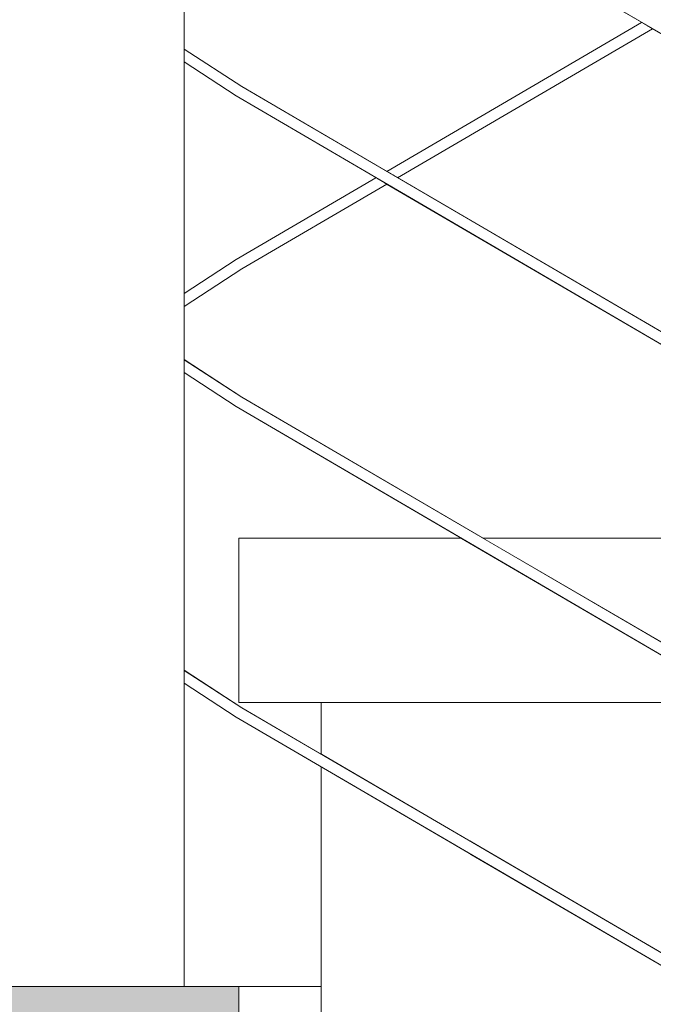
# Model space of a CAD drawing. Header units: millimetres. Extents: x -101298 to -58298, y 45839 to 66839.
# Tile 46 of 124: x -84967 to -84736, y 55463 to 55822. Entities that reach past the tile are written whole.
import ezdxf

# ---------------------------------------------------------------- set-up
doc = ezdxf.new("R2010")
doc.units = ezdxf.units.MM
doc.header["$MEASUREMENT"] = 0
doc.linetypes.add('Wipeout_Contour', pattern=[1000, 0, -1000])
doc.layers.add('Nowe_Konstrukcja - Schody', color=7, linetype='Continuous')
doc.layers.add('Nowe_Konstrukcja - Ściany zew', color=7, linetype='Continuous')
doc.layers.add('Nowe_Konstrukcja - Schody_Nr_pióra__101', color=250, linetype='Continuous', lineweight=13, true_color=0x333333)
doc.layers.add('Nowe_Konstrukcja - Schody_Nr_pióra__116', color=7, linetype='Continuous', lineweight=13, true_color=0xcccccc)
doc.layers.add('Nowe_Konstrukcja - Schody_Nr_pióra__3', color=7, linetype='Continuous', lineweight=13)

msp = doc.modelspace()

# ---------------------------------------------------------------- wipeouts: each hides what was drawn before it
at = {"color": 254, "linetype": 'Wipeout_Contour', "lineweight": 0, "ltscale": 507819.70828}
msp.add_wipeout([(-84907.26, 55722.3), (-84888.32, 55734.74), (-84837.3, 55764.55), (-84888.32, 55794.37), (-84907.26, 55806.8)], dxfattribs=at).dxf.layer = 'Nowe_Konstrukcja - Ściany zew'
at = {"color": 254, "linetype": 'Wipeout_Contour', "lineweight": 0, "ltscale": 507160.677909}
msp.add_wipeout([(-84907.26, 55469.4), (-84857.26, 55469.4), (-84857.26, 55549.55), (-84888.32, 55567.7), (-84907.26, 55580.14)], dxfattribs=at).dxf.layer = 'Nowe_Konstrukcja - Ściany zew'

# ---------------------------------------------------------------- next in the draw order: wipeouts: each hides what was drawn before it
at = {"color": 254, "linetype": 'Wipeout_Contour', "lineweight": 0, "ltscale": 710993.45643}
msp.add_wipeout([(-84907.26, 55811.51), (-84886.21, 55797.77), (-84833.34, 55766.87), (-84740.34, 55821.22), (-84833.34, 55875.57), (-84886.21, 55844.67), (-84907.26, 55830.93)], dxfattribs=at).dxf.layer = 'Nowe_Konstrukcja - Ściany zew'
at = {"color": 254, "linetype": 'Wipeout_Contour', "lineweight": 0, "ltscale": 710368.658156}
msp.add_wipeout([(-84886.21, 55731.34), (-84907.26, 55717.6), (-84907.26, 55698.17), (-84886.21, 55684.44), (-84798.27, 55633.04), (-84612.27, 55633.04), (-84833.34, 55762.24)], dxfattribs=at).dxf.layer = 'Nowe_Konstrukcja - Ściany zew'

# ---------------------------------------------------------------- next in the draw order: wipeouts: each hides what was drawn before it
at = {"color": 254, "linetype": 'Wipeout_Contour', "lineweight": 0, "ltscale": 913243.078708}
msp.add_wipeout([(-84888.32, 55681.03), (-84907.26, 55693.47), (-84907.26, 55584.84), (-84886.21, 55571.1), (-84857.26, 55554.18), (-84857.26, 55573.04), (-84887.26, 55573.04), (-84887.26, 55633.04), (-84806.2, 55633.04)], dxfattribs=at).dxf.layer = 'Nowe_Konstrukcja - Ściany zew'

# ---------------------------------------------------------------- next in the draw order: wipeouts: each hides what was drawn before it
at = {"color": 254, "linetype": 'Wipeout_Contour', "lineweight": 0, "ltscale": 406808.072073}
msp.add_wipeout([(-84967.26, 55469.4), (-84907.26, 55469.4), (-84907.26, 56402.13), (-84967.26, 56402.13)], dxfattribs=at).dxf.layer = 'Nowe_Konstrukcja - Schody'
at = {"color": 254, "linetype": 'Wipeout_Contour', "lineweight": 0, "ltscale": 405185.531942}
msp.add_wipeout([(-84608.27, 55404.04), (-84607.98, 55404.54), (-84888.01, 55568.2), (-84888.32, 55567.7)], dxfattribs=at).dxf.layer = 'Nowe_Konstrukcja - Schody'
at = {"color": 254, "linetype": 'Wipeout_Contour', "lineweight": 0, "ltscale": 810706.452388}
msp.add_wipeout([(-84736.37, 55818.9), (-84829.37, 55764.55), (-84604.34, 55633.04), (-84577.26, 55633.04), (-84577.26, 55725.92), (-84595.67, 55736.67), (-84607.26, 55736.67), (-84607.26, 55743.45)], dxfattribs=at).dxf.layer = 'Nowe_Konstrukcja - Ściany zew'

# ---------------------------------------------------------------- next in the draw order: wipeouts: each hides what was drawn before it
at = {"color": 254, "linetype": 'Wipeout_Contour', "lineweight": 0, "ltscale": 405984.916422}
msp.add_wipeout([(-84832.76, 55766.53), (-84831.35, 55765.71), (-84738.36, 55820.06), (-84739.76, 55820.88)], dxfattribs=at).dxf.layer = 'Nowe_Konstrukcja - Schody'
at = {"color": 254, "linetype": 'Wipeout_Contour', "lineweight": 0, "ltscale": 304662.629039}
msp.add_wipeout([(-84907.26, 55720.22), (-84907.26, 55719.47), (-84887.26, 55733.04)], dxfattribs=at).dxf.layer = 'Nowe_Konstrukcja - Schody'
at = {"color": 254, "linetype": 'Wipeout_Contour', "lineweight": 0, "ltscale": 405185.900337}
msp.add_wipeout([(-84607.26, 55405.76), (-84606.55, 55406.99), (-84886.52, 55570.6), (-84887.26, 55569.4)], dxfattribs=at).dxf.layer = 'Nowe_Konstrukcja - Schody'

# ---------------------------------------------------------------- next in the draw order: wipeouts: each hides what was drawn before it
at = {"color": 254, "linetype": 'Wipeout_Contour', "lineweight": 0, "ltscale": 405978.43289}
msp.add_wipeout([(-84738.36, 55820.06), (-84831.35, 55765.71), (-84829.95, 55764.89), (-84736.95, 55819.24)], dxfattribs=at).dxf.layer = 'Nowe_Konstrukcja - Schody'
at = {"color": 254, "linetype": 'Wipeout_Contour', "lineweight": 0, "ltscale": 406213.612883}
msp.add_wipeout([(-84888.01, 55734.24), (-84907.26, 55721.23), (-84907.26, 55720.22), (-84887.26, 55733.04)], dxfattribs=at).dxf.layer = 'Nowe_Konstrukcja - Schody'
at = {"color": 254, "linetype": 'Wipeout_Contour', "lineweight": 0, "ltscale": 405186.052845}
msp.add_wipeout([(-84606.55, 55406.99), (-84606.25, 55407.49), (-84886.21, 55571.1), (-84886.52, 55570.6)], dxfattribs=at).dxf.layer = 'Nowe_Konstrukcja - Schody'

# ---------------------------------------------------------------- next in the draw order: wipeouts: each hides what was drawn before it
at = {"color": 254, "linetype": 'Wipeout_Contour', "lineweight": 0, "ltscale": 405973.848281}
msp.add_wipeout([(-84736.95, 55819.24), (-84829.95, 55764.89), (-84829.37, 55764.55), (-84736.37, 55818.9)], dxfattribs=at).dxf.layer = 'Nowe_Konstrukcja - Schody'
at = {"color": 254, "linetype": 'Wipeout_Contour', "lineweight": 0, "ltscale": 304659.578276}
msp.add_wipeout([(-84886.52, 55731.83), (-84907.26, 55718.49), (-84907.26, 55718)], dxfattribs=at).dxf.layer = 'Nowe_Konstrukcja - Schody'
at = {"color": 254, "linetype": 'Wipeout_Contour', "lineweight": 0, "ltscale": 405878.943413}
msp.add_wipeout([(-84888.01, 55568.2), (-84907.26, 55580.57), (-84907.26, 55580.14), (-84888.32, 55567.7)], dxfattribs=at).dxf.layer = 'Nowe_Konstrukcja - Schody'
at = {"color": 254, "linetype": 'Wipeout_Contour', "lineweight": 0, "ltscale": 405498.78023}
msp.add_wipeout([(-84857.26, 55469.4), (-84887.26, 55469.4), (-84887.26, 55409.4), (-84857.26, 55409.4)], dxfattribs=at).dxf.layer = 'Nowe_Konstrukcja - Schody'

# ---------------------------------------------------------------- next in the draw order: hatches: boundary and pattern name
at = {"layer": 'Nowe_Konstrukcja - Schody_Nr_pióra__116', "linetype": 'Continuous', "lineweight": 13, "true_color": 0xcccccc}
msp.add_hatch(color=254, dxfattribs=at).paths.add_polyline_path([(-86527.42, 55409.4), (-84887.26, 55409.4), (-84887.26, 55469.4), (-86527.42, 55469.4)])

# ---------------------------------------------------------------- next in the draw order: linework, layer by layer
at = {"layer": 'Nowe_Konstrukcja - Schody_Nr_pióra__3', "color": 7, "linetype": 'Continuous', "lineweight": 13}
for p in [(-86527.42, 55469.4), (-84887.26, 55409.4)]:
    msp.add_line(p, (-84887.26, 55469.4), dxfattribs=at)

# ---------------------------------------------------------------- next in the draw order: wipeouts: each hides what was drawn before it
at = {"color": 254, "linetype": 'Wipeout_Contour', "lineweight": 0, "ltscale": 405989.501002}
msp.add_wipeout([(-84833.34, 55766.87), (-84832.76, 55766.53), (-84739.76, 55820.88), (-84740.34, 55821.22)], dxfattribs=at).dxf.layer = 'Nowe_Konstrukcja - Schody'
at = {"color": 254, "linetype": 'Wipeout_Contour', "lineweight": 0, "ltscale": 406209.13046}
msp.add_wipeout([(-84887.26, 55733.04), (-84907.26, 55719.47), (-84907.26, 55718.49), (-84886.52, 55731.83)], dxfattribs=at).dxf.layer = 'Nowe_Konstrukcja - Schody'
at = {"color": 254, "linetype": 'Wipeout_Contour', "lineweight": 0, "ltscale": 405882.239154}
msp.add_wipeout([(-84886.52, 55570.6), (-84907.26, 55583.77), (-84907.26, 55582.76), (-84887.26, 55569.4)], dxfattribs=at).dxf.layer = 'Nowe_Konstrukcja - Schody'

# ---------------------------------------------------------------- next in the draw order: wipeouts: each hides what was drawn before it
at = {"color": 254, "linetype": 'Wipeout_Contour', "lineweight": 0, "ltscale": 406206.04444}
msp.add_wipeout([(-84886.52, 55731.83), (-84907.26, 55718), (-84907.26, 55717.6), (-84886.21, 55731.34)], dxfattribs=at).dxf.layer = 'Nowe_Konstrukcja - Schody'
at = {"color": 254, "linetype": 'Wipeout_Contour', "lineweight": 0, "ltscale": 304422.715937}
msp.add_wipeout([(-84907.26, 55582.76), (-84907.26, 55582.05), (-84887.26, 55569.4)], dxfattribs=at).dxf.layer = 'Nowe_Konstrukcja - Schody'

# ---------------------------------------------------------------- next in the draw order: wipeouts: each hides what was drawn before it
at = {"color": 254, "linetype": 'Wipeout_Contour', "lineweight": 0, "ltscale": 304667.070385}
msp.add_wipeout([(-84907.26, 55722.3), (-84907.26, 55722.22), (-84888.32, 55734.74)], dxfattribs=at).dxf.layer = 'Nowe_Konstrukcja - Schody'
at = {"color": 254, "linetype": 'Wipeout_Contour', "lineweight": 0, "ltscale": 405883.718853}
msp.add_wipeout([(-84886.21, 55571.1), (-84907.26, 55584.76), (-84907.26, 55584.35), (-84886.52, 55570.6)], dxfattribs=at).dxf.layer = 'Nowe_Konstrukcja - Schody'

# ---------------------------------------------------------------- next in the draw order: wipeouts: each hides what was drawn before it
at = {"color": 254, "linetype": 'Wipeout_Contour', "lineweight": 0, "ltscale": 304665.736227}
msp.add_wipeout([(-84907.26, 55721.23), (-84888.01, 55734.24), (-84907.26, 55721.79)], dxfattribs=at).dxf.layer = 'Nowe_Konstrukcja - Schody'
at = {"color": 254, "linetype": 'Wipeout_Contour', "lineweight": 0, "ltscale": 304424.57395}
msp.add_wipeout([(-84907.26, 55584.35), (-84907.26, 55583.77), (-84886.52, 55570.6)], dxfattribs=at).dxf.layer = 'Nowe_Konstrukcja - Schody'

# ---------------------------------------------------------------- next in the draw order: wipeouts: each hides what was drawn before it
at = {"color": 254, "linetype": 'Wipeout_Contour', "lineweight": 0, "ltscale": 406216.857105}
msp.add_wipeout([(-84888.32, 55734.74), (-84907.26, 55722.22), (-84907.26, 55721.79), (-84888.01, 55734.24)], dxfattribs=at).dxf.layer = 'Nowe_Konstrukcja - Schody'
at = {"color": 254, "linetype": 'Wipeout_Contour', "lineweight": 0, "ltscale": 304425.418567}
msp.add_wipeout([(-84907.26, 55584.76), (-84886.21, 55571.1), (-84907.26, 55584.84)], dxfattribs=at).dxf.layer = 'Nowe_Konstrukcja - Schody'

# ---------------------------------------------------------------- next in the draw order: wipeouts: each hides what was drawn before it
at = {"color": 254, "linetype": 'Wipeout_Contour', "lineweight": 0, "ltscale": 406141.847926}
msp.add_wipeout([(-84888.01, 55734.24), (-84887.26, 55733.04), (-84835.32, 55763.39), (-84836.72, 55764.21)], dxfattribs=at).dxf.layer = 'Nowe_Konstrukcja - Schody'
at = {"color": 254, "linetype": 'Wipeout_Contour', "lineweight": 0, "ltscale": 405434.027319}
msp.add_wipeout([(-84608.27, 55517.37), (-84607.98, 55517.88), (-84888.01, 55681.53), (-84888.32, 55681.03)], dxfattribs=at).dxf.layer = 'Nowe_Konstrukcja - Schody'

# ---------------------------------------------------------------- next in the draw order: wipeouts: each hides what was drawn before it
at = {"color": 254, "linetype": 'Wipeout_Contour', "lineweight": 0, "ltscale": 406136.040982}
msp.add_wipeout([(-84887.26, 55733.04), (-84886.52, 55731.83), (-84833.92, 55762.58), (-84835.32, 55763.39)], dxfattribs=at).dxf.layer = 'Nowe_Konstrukcja - Schody'
at = {"color": 254, "linetype": 'Wipeout_Contour', "lineweight": 0, "ltscale": 405434.404742}
msp.add_wipeout([(-84607.26, 55519.1), (-84606.55, 55520.32), (-84886.52, 55683.94), (-84887.26, 55682.73)], dxfattribs=at).dxf.layer = 'Nowe_Konstrukcja - Schody'

# ---------------------------------------------------------------- next in the draw order: wipeouts: each hides what was drawn before it
at = {"color": 254, "linetype": 'Wipeout_Contour', "lineweight": 0, "ltscale": 406131.93694}
msp.add_wipeout([(-84886.52, 55731.83), (-84886.21, 55731.34), (-84833.34, 55762.24), (-84833.92, 55762.58)], dxfattribs=at).dxf.layer = 'Nowe_Konstrukcja - Schody'
at = {"color": 254, "linetype": 'Wipeout_Contour', "lineweight": 0, "ltscale": 405434.560989}
msp.add_wipeout([(-84606.55, 55520.32), (-84606.25, 55520.82), (-84886.21, 55684.44), (-84886.52, 55683.94)], dxfattribs=at).dxf.layer = 'Nowe_Konstrukcja - Schody'

# ---------------------------------------------------------------- next in the draw order: wipeouts: each hides what was drawn before it
at = {"color": 254, "linetype": 'Wipeout_Contour', "lineweight": 0, "ltscale": 406145.95621}
msp.add_wipeout([(-84888.32, 55734.74), (-84888.01, 55734.24), (-84836.72, 55764.21), (-84837.3, 55764.55)], dxfattribs=at).dxf.layer = 'Nowe_Konstrukcja - Schody'
at = {"color": 254, "linetype": 'Wipeout_Contour', "lineweight": 0, "ltscale": 406127.407528}
msp.add_wipeout([(-84888.01, 55681.53), (-84907.26, 55693.91), (-84907.26, 55693.47), (-84888.32, 55681.03)], dxfattribs=at).dxf.layer = 'Nowe_Konstrukcja - Schody'

# ---------------------------------------------------------------- next in the draw order: wipeouts: each hides what was drawn before it
at = {"color": 254, "linetype": 'Wipeout_Contour', "lineweight": 0, "ltscale": 406130.712339}
msp.add_wipeout([(-84886.52, 55683.94), (-84907.26, 55697.1), (-84907.26, 55696.09), (-84887.26, 55682.73)], dxfattribs=at).dxf.layer = 'Nowe_Konstrukcja - Schody'

# ---------------------------------------------------------------- next in the draw order: wipeouts: each hides what was drawn before it
at = {"color": 254, "linetype": 'Wipeout_Contour', "lineweight": 0, "ltscale": 304609.069368}
msp.add_wipeout([(-84907.26, 55696.09), (-84907.26, 55695.38), (-84887.26, 55682.73)], dxfattribs=at).dxf.layer = 'Nowe_Konstrukcja - Schody'

# ---------------------------------------------------------------- next in the draw order: wipeouts: each hides what was drawn before it
at = {"color": 254, "linetype": 'Wipeout_Contour', "lineweight": 0, "ltscale": 406132.195906}
msp.add_wipeout([(-84886.21, 55684.44), (-84907.26, 55698.09), (-84907.26, 55697.68), (-84886.52, 55683.94)], dxfattribs=at).dxf.layer = 'Nowe_Konstrukcja - Schody'

# ---------------------------------------------------------------- next in the draw order: wipeouts: each hides what was drawn before it
at = {"color": 254, "linetype": 'Wipeout_Contour', "lineweight": 0, "ltscale": 304610.931301}
msp.add_wipeout([(-84907.26, 55697.68), (-84907.26, 55697.1), (-84886.52, 55683.94)], dxfattribs=at).dxf.layer = 'Nowe_Konstrukcja - Schody'

# ---------------------------------------------------------------- next in the draw order: wipeouts: each hides what was drawn before it
at = {"color": 254, "linetype": 'Wipeout_Contour', "lineweight": 0, "ltscale": 304611.777648}
msp.add_wipeout([(-84886.21, 55684.44), (-84907.26, 55698.17), (-84907.26, 55698.09)], dxfattribs=at).dxf.layer = 'Nowe_Konstrukcja - Schody'

# ---------------------------------------------------------------- next in the draw order: wipeouts: each hides what was drawn before it
at = {"color": 254, "linetype": 'Wipeout_Contour', "lineweight": 0, "ltscale": 405682.877066}
msp.add_wipeout([(-84608.27, 55630.7), (-84607.98, 55631.21), (-84888.01, 55794.86), (-84888.32, 55794.37)], dxfattribs=at).dxf.layer = 'Nowe_Konstrukcja - Schody'

# ---------------------------------------------------------------- next in the draw order: wipeouts: each hides what was drawn before it
at = {"color": 254, "linetype": 'Wipeout_Contour', "lineweight": 0, "ltscale": 405683.263505}
msp.add_wipeout([(-84607.26, 55632.43), (-84606.55, 55633.65), (-84886.52, 55797.27), (-84887.26, 55796.07)], dxfattribs=at).dxf.layer = 'Nowe_Konstrukcja - Schody'

# ---------------------------------------------------------------- next in the draw order: linework, layer by layer
at = {"layer": 'Nowe_Konstrukcja - Schody_Nr_pióra__101', "color": 250, "linetype": 'Continuous', "lineweight": 13, "true_color": 0x333333}
for p, q in [((-84907.26, 55722.3), (-84888.32, 55734.74)), ((-84888.32, 55681.03), (-84907.26, 55693.47))]:
    msp.add_line(p, q, dxfattribs=at)

# ---------------------------------------------------------------- next in the draw order: wipeouts: each hides what was drawn before it
at = {"color": 254, "linetype": 'Wipeout_Contour', "lineweight": 0, "ltscale": 405683.423486}
msp.add_wipeout([(-84606.55, 55633.65), (-84606.25, 55634.16), (-84886.21, 55797.77), (-84886.52, 55797.27)], dxfattribs=at).dxf.layer = 'Nowe_Konstrukcja - Schody'

# ---------------------------------------------------------------- next in the draw order: linework, layer by layer
at = {"layer": 'Nowe_Konstrukcja - Schody_Nr_pióra__101', "color": 250, "linetype": 'Continuous', "lineweight": 13, "true_color": 0x333333}
for p, q in [((-84907.26, 55717.6), (-84886.21, 55731.34)), ((-84886.21, 55684.44), (-84907.26, 55698.17))]:
    msp.add_line(p, q, dxfattribs=at)

# ---------------------------------------------------------------- next in the draw order: wipeouts: each hides what was drawn before it
at = {"color": 254, "linetype": 'Wipeout_Contour', "lineweight": 0, "ltscale": 406376.225446}
msp.add_wipeout([(-84888.01, 55794.86), (-84907.26, 55807.24), (-84907.26, 55806.8), (-84888.32, 55794.37)], dxfattribs=at).dxf.layer = 'Nowe_Konstrukcja - Schody'
at = {"color": 254, "linetype": 'Wipeout_Contour', "lineweight": 0, "ltscale": 405685.369541}
msp.add_wipeout([(-84887.26, 55573.04), (-84703.53, 55573.04), (-84806.2, 55633.04), (-84887.26, 55633.04)], dxfattribs=at).dxf.layer = 'Nowe_Konstrukcja - Schody'

# ---------------------------------------------------------------- next in the draw order: linework, layer by layer
at = {"layer": 'Nowe_Konstrukcja - Schody_Nr_pióra__101', "color": 250, "linetype": 'Continuous', "lineweight": 13, "true_color": 0x333333}
for p, q in [((-84886.21, 55571.1), (-84907.26, 55584.84)), ((-84888.32, 55567.7), (-84907.26, 55580.14))]:
    msp.add_line(p, q, dxfattribs=at)
at = {"layer": 'Nowe_Konstrukcja - Schody_Nr_pióra__3', "color": 7, "linetype": 'Continuous', "lineweight": 13}
for p, q in [((-84887.26, 55633.04), (-84806.2, 55633.04)), ((-84887.26, 55573.04), (-84887.26, 55633.04))]:
    msp.add_line(p, q, dxfattribs=at)

# ---------------------------------------------------------------- next in the draw order: wipeouts: each hides what was drawn before it
at = {"color": 254, "linetype": 'Wipeout_Contour', "lineweight": 0, "ltscale": 406379.539311}
msp.add_wipeout([(-84886.52, 55797.27), (-84907.26, 55810.44), (-84907.26, 55809.42), (-84887.26, 55796.07)], dxfattribs=at).dxf.layer = 'Nowe_Konstrukcja - Schody'
at = {"color": 254, "linetype": 'Wipeout_Contour', "lineweight": 0, "ltscale": 506407.119074}
msp.add_wipeout([(-84798.27, 55633.04), (-84695.6, 55573.04), (-84577.26, 55573.04), (-84577.26, 55612.58), (-84612.27, 55633.04)], dxfattribs=at).dxf.layer = 'Nowe_Konstrukcja - Schody'
at = {"color": 254, "linetype": 'Wipeout_Contour', "lineweight": 0, "ltscale": 405612.886814}
msp.add_wipeout([(-84857.26, 55554.18), (-84803.1, 55522.53), (-84803.1, 55573.04), (-84857.26, 55573.04)], dxfattribs=at).dxf.layer = 'Nowe_Konstrukcja - Schody'

# ---------------------------------------------------------------- next in the draw order: linework, layer by layer
at = {"layer": 'Nowe_Konstrukcja - Schody_Nr_pióra__3', "color": 7, "linetype": 'Continuous', "lineweight": 13}
for p, q in [((-84798.27, 55633.04), (-84612.27, 55633.04)), ((-84887.26, 55573.04), (-84857.26, 55573.04)), ((-84857.26, 55554.18), (-84857.26, 55573.04))]:
    msp.add_line(p, q, dxfattribs=at)

# ---------------------------------------------------------------- next in the draw order: wipeouts: each hides what was drawn before it
at = {"color": 254, "linetype": 'Wipeout_Contour', "lineweight": 0, "ltscale": 304795.688134}
msp.add_wipeout([(-84907.26, 55809.42), (-84907.26, 55808.71), (-84887.26, 55796.07)], dxfattribs=at).dxf.layer = 'Nowe_Konstrukcja - Schody'
at = {"color": 254, "linetype": 'Wipeout_Contour', "lineweight": 0, "ltscale": 506660.227809}
msp.add_wipeout([(-84857.26, 55305.76), (-84803.1, 55305.76), (-84803.1, 55517.9), (-84857.26, 55549.55), (-84857.26, 55409.4)], dxfattribs=at).dxf.layer = 'Nowe_Konstrukcja - Schody'

# ---------------------------------------------------------------- next in the draw order: linework, layer by layer
at = {"layer": 'Nowe_Konstrukcja - Schody_Nr_pióra__3', "color": 7, "linetype": 'Continuous', "lineweight": 13}
for p, q in [((-84857.26, 55469.4), (-84857.26, 55549.55)), ((-84887.26, 55469.4), (-84857.26, 55469.4)), ((-84857.26, 55409.4), (-84857.26, 55469.4))]:
    msp.add_line(p, q, dxfattribs=at)

# ---------------------------------------------------------------- next in the draw order: wipeouts: each hides what was drawn before it
at = {"color": 254, "linetype": 'Wipeout_Contour', "lineweight": 0, "ltscale": 406381.026742}
msp.add_wipeout([(-84886.21, 55797.77), (-84907.26, 55811.43), (-84907.26, 55811.02), (-84886.52, 55797.27)], dxfattribs=at).dxf.layer = 'Nowe_Konstrukcja - Schody'
at = {"color": 254, "linetype": 'Wipeout_Contour', "lineweight": 0, "ltscale": 506321.143675}
msp.add_wipeout([(-84703.53, 55573.04), (-84803.1, 55573.04), (-84803.1, 55522.53), (-84577.26, 55390.55), (-84577.26, 55499.25)], dxfattribs=at).dxf.layer = 'Nowe_Konstrukcja - Schody'

# ---------------------------------------------------------------- next in the draw order: linework, layer by layer
at = {"layer": 'Nowe_Konstrukcja - Schody_Nr_pióra__101', "color": 250, "linetype": 'Continuous', "lineweight": 13, "true_color": 0x333333}
msp.add_line((-84606.25, 55520.82), (-84886.21, 55684.44), dxfattribs=at)
at = {"layer": 'Nowe_Konstrukcja - Schody_Nr_pióra__3', "color": 7, "linetype": 'Continuous', "lineweight": 13}
for p, q in [((-84857.26, 55573.04), (-84803.1, 55573.04)), ((-84803.1, 55573.04), (-84703.53, 55573.04))]:
    msp.add_line(p, q, dxfattribs=at)

# ---------------------------------------------------------------- next in the draw order: wipeouts: each hides what was drawn before it
at = {"color": 254, "linetype": 'Wipeout_Contour', "lineweight": 0, "ltscale": 304797.553979}
msp.add_wipeout([(-84907.26, 55811.02), (-84907.26, 55810.44), (-84886.52, 55797.27)], dxfattribs=at).dxf.layer = 'Nowe_Konstrukcja - Schody'
at = {"color": 254, "linetype": 'Wipeout_Contour', "lineweight": 0, "ltscale": 505881.522604}
msp.add_wipeout([(-84803.1, 55305.76), (-84638.23, 55305.76), (-84577.26, 55341.39), (-84577.26, 55385.92), (-84803.1, 55517.9)], dxfattribs=at).dxf.layer = 'Nowe_Konstrukcja - Schody'

# ---------------------------------------------------------------- next in the draw order: linework, layer by layer
at = {"layer": 'Nowe_Konstrukcja - Schody_Nr_pióra__101', "color": 250, "linetype": 'Continuous', "lineweight": 13, "true_color": 0x333333}
for p, q in [((-84608.27, 55517.37), (-84888.32, 55681.03)), ((-84606.25, 55407.49), (-84886.21, 55571.1)), ((-84608.27, 55404.04), (-84888.32, 55567.7))]:
    msp.add_line(p, q, dxfattribs=at)

# ---------------------------------------------------------------- next in the draw order: wipeouts: each hides what was drawn before it
at = {"color": 254, "linetype": 'Wipeout_Contour', "lineweight": 0, "ltscale": 304798.402053}
msp.add_wipeout([(-84907.26, 55811.43), (-84886.21, 55797.77), (-84907.26, 55811.51)], dxfattribs=at).dxf.layer = 'Nowe_Konstrukcja - Schody'

# ---------------------------------------------------------------- next in the draw order: linework, layer by layer
at = {"layer": 'Nowe_Konstrukcja - Schody_Nr_pióra__101', "color": 250, "linetype": 'Continuous', "lineweight": 13, "true_color": 0x333333}
msp.add_line((-84907.26, 55469.4), (-84907.26, 56402.13), dxfattribs=at)

# ---------------------------------------------------------------- next in the draw order: wipeouts: each hides what was drawn before it
at = {"color": 254, "linetype": 'Wipeout_Contour', "lineweight": 0, "ltscale": 405932.08053}
msp.add_wipeout([(-84608.27, 55744.04), (-84607.98, 55744.54), (-84888.01, 55908.2), (-84888.32, 55907.7)], dxfattribs=at).dxf.layer = 'Nowe_Konstrukcja - Schody'

# ---------------------------------------------------------------- next in the draw order: wipeouts: each hides what was drawn before it
at = {"color": 254, "linetype": 'Wipeout_Contour', "lineweight": 0, "ltscale": 405932.475974}
msp.add_wipeout([(-84607.26, 55745.76), (-84606.55, 55746.99), (-84886.52, 55910.6), (-84887.26, 55909.4)], dxfattribs=at).dxf.layer = 'Nowe_Konstrukcja - Schody'

# ---------------------------------------------------------------- next in the draw order: linework, layer by layer
at = {"layer": 'Nowe_Konstrukcja - Schody_Nr_pióra__101', "color": 250, "linetype": 'Continuous', "lineweight": 13, "true_color": 0x333333}
msp.add_line((-84888.32, 55794.37), (-84907.26, 55806.8), dxfattribs=at)

# ---------------------------------------------------------------- next in the draw order: wipeouts: each hides what was drawn before it
at = {"color": 254, "linetype": 'Wipeout_Contour', "lineweight": 0, "ltscale": 405932.639685}
msp.add_wipeout([(-84606.55, 55746.99), (-84606.25, 55747.49), (-84886.21, 55911.1), (-84886.52, 55910.6)], dxfattribs=at).dxf.layer = 'Nowe_Konstrukcja - Schody'

# ---------------------------------------------------------------- next in the draw order: linework, layer by layer
at = {"layer": 'Nowe_Konstrukcja - Schody_Nr_pióra__101', "color": 250, "linetype": 'Continuous', "lineweight": 13, "true_color": 0x333333}
for p, q in [((-84608.27, 55744.04), (-84888.32, 55907.7)), ((-84833.34, 55766.87), (-84740.34, 55821.22)), ((-84829.37, 55764.55), (-84736.37, 55818.9)), ((-84886.21, 55797.77), (-84907.26, 55811.51)), ((-84606.25, 55634.16), (-84886.21, 55797.77)), ((-84608.27, 55630.7), (-84888.32, 55794.37)), ((-84888.32, 55734.74), (-84837.3, 55764.55)), ((-84886.21, 55731.34), (-84833.34, 55762.24))]:
    msp.add_line(p, q, dxfattribs=at)

doc.saveas('drawing.dxf')
